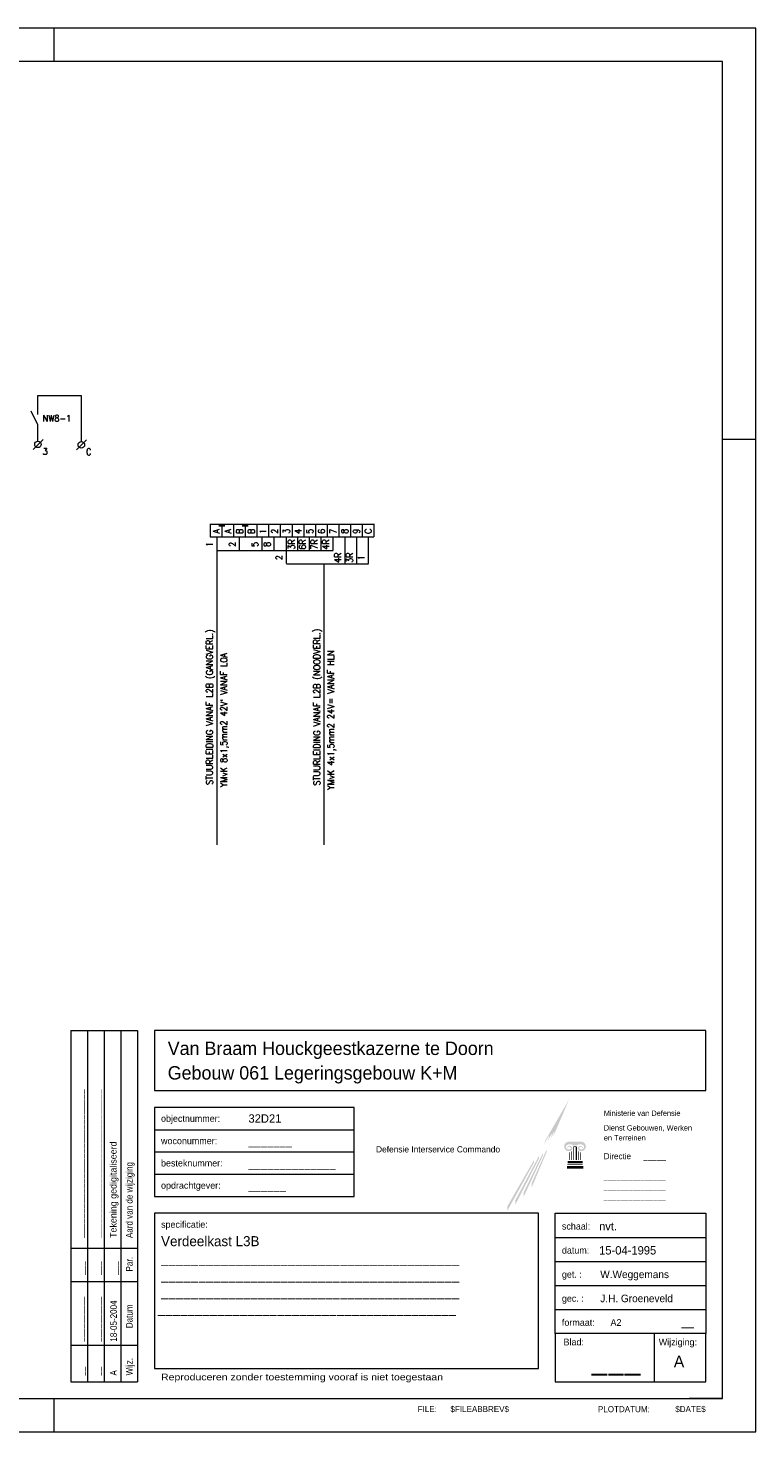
# Model space of a CAD drawing. Header units: metres. Extents: x 0 to 59.4, y 0 to 42.
# Tile 3 of 3: x 37.6 to 59.4, y 0 to 42. Entities that reach past the tile are written whole.
import ezdxf
from ezdxf.enums import TextEntityAlignment as Align

# ---------------------------------------------------------------- set-up
doc = ezdxf.new("R2010")
doc.units = ezdxf.units.M
doc.header["$MEASUREMENT"] = 0
doc.layers.add('Level 1', color=1, linetype='Continuous', lineweight=0)
doc.layers.add('Level 3', color=1, linetype='Continuous', lineweight=0)
doc.styles.add('Style-ENGINEERING', font='ENGINEERING.shx')
doc.styles.add('Style-LOW_RES_FILLED', font='LOW_RES_FILLED.shx')
doc.styles.add('Style-STANDARD', font='STANDARD.shx')
doc.styles.add('Style-WORKING', font='WORKING.shx')

# ---------------------------------------------------------------- blocks, each defined once
blk = doc.blocks.new('A2')
at = {"layer": 'Level 1', "color": 1, "linetype": 'Continuous', "lineweight": 0}
for p, q in [((5.94, 4.2), (0, 4.2)), ((3.84, 4.1), (3.84, 4.2)), ((5.94, 0), (5.94, 4.2)), ((5.84, 2.97), (5.94, 2.97)), ((3.84, 0), (3.84, 0.1)), ((0, 0), (5.94, 0))]:
    blk.add_line(p, q, dxfattribs=at)
at = {"layer": 'Level 1', "color": 140, "linetype": 'Continuous', "lineweight": 0}
blk.add_3dface([(0.1, 0.1), (5.84, 0.1), (5.84, 4.1), (0.1, 4.1)], dxfattribs=at)
blk = doc.blocks.new('OH_01')
at = {"layer": 'Level 3', "linetype": 'Continuous', "lineweight": 0}
for points in [[(-0.5347, 0.7585), (-0.529, 0.774), (-0.4588, 0.8954), (-0.5072, 0.7819), (-0.5034, 0.7955), (-0.5036, 0.7995), (-0.515, 0.7754), (-0.5106, 0.7894), (-0.5108, 0.7935), (-0.524, 0.7678), (-0.5191, 0.7824), (-0.5196, 0.7862)], [(-0.4209, 0.7684), (-0.4615, 0.7684), (-0.4616, 0.7683, 0.857143), (-0.4616, 0.7399), (-0.4615, 0.74), (-0.458, 0.74), (-0.4581, 0.7399, 0.413149), (-0.4494, 0.7491, 0.785342), (-0.4647, 0.7509, 1.045952), (-0.4629, 0.7501), (-0.4629, 0.7501, -1.010782), (-0.4539, 0.7475, -0.304542), (-0.4577, 0.745), (-0.4578, 0.745), (-0.4615, 0.745), (-0.4616, 0.745, -0.857143), (-0.4616, 0.7602), (-0.4615, 0.7602), (-0.4528, 0.7602), (-0.4528, 0.7602, -0.198171), (-0.4477, 0.7572), (-0.4478, 0.7574), (-0.4348, 0.7574), (-0.4349, 0.7572, -0.198171), (-0.4298, 0.7602), (-0.4299, 0.7602), (-0.4209, 0.7602), (-0.421, 0.7602, -0.857143), (-0.421, 0.745), (-0.4209, 0.745), (-0.4249, 0.745), (-0.4249, 0.745, -0.304542), (-0.4287, 0.7475, -1.010782), (-0.4197, 0.7501), (-0.4197, 0.7501, 1.045952), (-0.4179, 0.7509, 0.785342), (-0.4332, 0.7491, 0.413149), (-0.4245, 0.7399), (-0.4245, 0.74), (-0.4209, 0.74), (-0.421, 0.7399, 0.857143), (-0.421, 0.7683)]]:
    blk.add_hatch(color=1, dxfattribs=at).paths.add_polyline_path(points)
at = {"layer": 'Level 3', "linetype": 'Continuous', "lineweight": 0, "extrusion": (0, 0, -1)}
blk.add_hatch(color=1, dxfattribs=at).paths.add_polyline_path([(0.4361, 0.7136), (0.4361, 0.7542), (0.4464, 0.7542), (0.4464, 0.7136), (0.4444, 0.7136), (0.4444, 0.752), (0.4382, 0.752), (0.4382, 0.7136)])
at = {"layer": 'Level 3', "color": 1, "linetype": 'Continuous', "lineweight": 0}
for p, q in [((-1.95, 1.101), (-1.75, 1.101)), ((-1.95, 1.101), (-1.95, 0.05)), ((-1.9, 1.101), (-1.9, 0.05)), ((-1.85, 1.101), (-1.85, 0.05)), ((-1.8, 1.101), (-1.8, 0.05)), ((-1.75, 1.101), (-1.75, 0.05)), ((-1.7, 0.8042), (-1.1024, 0.8042)), ((-1.7, 0.7375), (-1.1024, 0.7375)), ((-0.4382, 0.752), (-0.4382, 0.7136)), ((-1.7, 0.6708), (-1.1024, 0.6708)), ((-0.5005, 0.482), (-0.05, 0.482)), ((-1.95, 0.45), (-1.75, 0.45)), ((-0.5005, 0.41), (-0.05, 0.41)), ((-1.95, 0.35), (-1.75, 0.35)), ((-0.5005, 0.338), (-0.05, 0.338)), ((-0.5005, 0.266), (-0.05, 0.266)), ((-1.95, 0.16), (-1.75, 0.16)), ((-1.95, 0.05), (-1.75, 0.05))]:
    blk.add_line(p, q, dxfattribs=at)
at = {"layer": 'Level 3', "color": 4, "linetype": 'Continuous', "lineweight": 0}
for q in [(0, 0.1), (-0.1, 0)]:
    blk.add_line((0, 0), q, dxfattribs=at)
at = {"layer": 'Level 3', "color": 253, "linetype": 'Continuous', "lineweight": 0}
for points in [[(-0.6194, 0.5938), (-0.5495, 0.7251), (-0.6194, 0.5806), (-0.5495, 0.7176)], [(-0.595, 0.6165), (-0.5367, 0.7358), (-0.595, 0.6035), (-0.5367, 0.7284)], [(-0.5706, 0.6446), (-0.526, 0.7449), (-0.5706, 0.6324), (-0.526, 0.7379)], [(-0.6436, 0.5754), (-0.5645, 0.7125), (-0.6436, 0.5621), (-0.5645, 0.705)]]:
    blk.add_solid(points, dxfattribs=at)
at = {"layer": 'Level 3', "color": 1, "linetype": 'Continuous', "lineweight": 0, "extrusion": (0, 0, -1)}
for points in [[(0.4586, 0.7136), (0.4565, 0.7136), (0.4586, 0.7369), (0.4565, 0.7369)], [(0.4525, 0.7136), (0.4505, 0.7136), (0.4525, 0.7391), (0.4505, 0.7391)]]:
    blk.add_solid(points, dxfattribs=at)
at = {"layer": 'Level 3', "color": 1, "linetype": 'Continuous', "lineweight": 0}
for points in [[(-0.4301, 0.7136), (-0.4321, 0.7136), (-0.4301, 0.7391), (-0.4321, 0.7391)], [(-0.424, 0.7136), (-0.426, 0.7136), (-0.424, 0.7369), (-0.426, 0.7369)], [(-0.4656, 0.6872), (-0.4169, 0.6872), (-0.4656, 0.6951), (-0.4169, 0.6951)], [(-0.4646, 0.6982), (-0.418, 0.6982), (-0.4646, 0.7004), (-0.418, 0.7004)], [(-0.4636, 0.7034), (-0.4189, 0.7034), (-0.4636, 0.7106), (-0.4189, 0.7106)]]:
    blk.add_solid(points, dxfattribs=at)
at = {"layer": 'Level 3', "color": 92, "linetype": 'Continuous', "lineweight": 0}
for points in [[(-1.7, 0.921), (-0.05, 0.921), (-0.05, 1.101), (-1.7, 1.101)], [(-1.7, 0.09), (-0.5505, 0.09), (-0.5505, 0.554), (-1.7, 0.554)], [(-0.5005, 0.05), (-0.05, 0.05), (-0.05, 0.194), (-0.5005, 0.194)], [(-0.05, 0.194), (-0.204, 0.194), (-0.204, 0.05), (-0.05, 0.05)]]:
    blk.add_3dface(points, dxfattribs=at)
at = {"layer": 'Level 3', "color": 1, "linetype": 'Continuous', "lineweight": 0}
for points in [[(-1.7, 0.604), (-1.1024, 0.604), (-1.1024, 0.871), (-1.7, 0.871)], [(-0.05, 0.194), (-0.5005, 0.194), (-0.5005, 0.554), (-0.05, 0.554)]]:
    blk.add_3dface(points, dxfattribs=at)
at = {"layer": 'Level 3', "color": 1, "linetype": 'Continuous', "lineweight": 0, "style": 'Style-WORKING'}
for s, height, p in [('objectnummer:', 0.02, (-1.68, 0.8377)), ('woconummer:', 0.02, (-1.68, 0.7709)), ('besteknummer:', 0.02, (-1.68, 0.7042)), ('opdrachtgever:', 0.02, (-1.68, 0.6375)), ('specificatie:', 0.02, (-1.6799, 0.5207)), ('schaal:', 0.02, (-0.4805, 0.5154)), ('datum:', 0.02, (-0.4805, 0.4434)), ('get. :', 0.02, (-0.4805, 0.3714)), ('gec. :', 0.02, (-0.4805, 0.2994)), ('formaat:', 0.02, (-0.4805, 0.2274)), ('Blad:', 0.02, (-0.4756, 0.169)), ('Wijziging:', 0.02, (-0.1907, 0.1688)), ('FILE:', 0.018, (-0.9121, -0.0318))]:
    blk.add_text(s, height=height, dxfattribs=at).set_placement(p, align=Align.MIDDLE_LEFT)
blk.add_text('Ministerie van Defensie', height=0.016, dxfattribs=at).set_placement((-0.3553, 0.8616), align=Align.TOP_LEFT)
at = {"layer": 'Level 3', "color": 2, "linetype": 'Continuous', "lineweight": 0, "style": 'Style-WORKING'}
blk.add_text('Defensie Interservice Commando', height=0.0187, dxfattribs=at).set_placement((-1.0367, 0.7455), align=Align.MIDDLE_LEFT)
at = {"layer": 'Level 3', "color": 1, "linetype": 'Continuous', "lineweight": 0, "style": 'Style-WORKING', "width": 0.900063}
for s, height, p in [('Aard van de wijziging', 0.019999, (-1.765, 0.48)), ('Par.', 0.02, (-1.765, 0.3798)), ('Datum', 0.02, (-1.765, 0.2104)), ('Wijz.', 0.02, (-1.765, 0.0689))]:
    blk.add_text(s, height=height, rotation=90, dxfattribs=at).set_placement(p)
at = {"layer": 'Level 3', "color": 254, "linetype": 'Continuous', "lineweight": 0, "style": 'Style-WORKING'}
blk.add_text('Directie', height=0.018, dxfattribs=at).set_placement((-0.3554, 0.734), align=Align.TOP_LEFT)
at = {"layer": 'Level 3', "color": 1, "linetype": 'Continuous', "lineweight": 0, "style": 'Style-WORKING', "width": 1.175022}
blk.add_text('Reproduceren zonder toestemming vooraf is niet toegestaan', height=0.02, dxfattribs=at).set_placement((-1.68, 0.0642), align=Align.MIDDLE_LEFT)
at = {"layer": 'Level 3', "color": 1, "linetype": 'Continuous', "lineweight": 0, "style": 'Style-WORKING'}
blk.add_text('$FILEABBREV$', height=0.018, dxfattribs=at).set_placement((-0.7264, -0.0318), align=Align.MIDDLE_CENTER)
at = {"layer": 'Level 3', "color": 1, "linetype": 'Continuous', "lineweight": 0, "style": 'Style-ENGINEERING'}
for s, p in [('PLOTDATUM:', (-0.2176, -0.0319)), ('$DATE$', (-0.0503, -0.0317))]:
    blk.add_text(s, height=0.018, dxfattribs=at).set_placement(p, align=Align.MIDDLE_RIGHT)
at = {"layer": 'Level 3', "color": 254, "linetype": 'Continuous', "lineweight": 0, "insert": (-0.3551, 0.8177), "char_height": 0.016, "attachment_point": 1, "line_spacing_factor": 1.117494, "style": 'Style-WORKING'}
blk.add_mtext('Dienst Gebouwen, Werken\\Pen Terreinen', dxfattribs=at)
at = {"layer": 'Level 3', "color": 92, "linetype": 'Continuous', "lineweight": 0, "style": 'Style-WORKING'}
for tag, p in [('OH_01_4098', (-1.66, 1.0477)), ('OH_01_4141', (-1.66, 0.9743))]:
    blk.add_attdef(tag, text='', height=0.04, dxfattribs=at).set_placement(p, align=Align.MIDDLE_LEFT)
at = {"layer": 'Level 3', "color": 254, "linetype": 'Continuous', "lineweight": 0, "style": 'Style-WORKING'}
for tag, height, p in [('OH_01_4078', 0.025, (-1.4184, 0.8377)), ('OH_01_4079', 0.025, (-1.4184, 0.7709)), ('OH_01_4129', 0.025, (-1.4184, 0.7042)), ('OH_01_4081', 0.025, (-1.4184, 0.6375)), ('OH_01_4089', 0.025, (-0.3693, 0.5153)), ('OH_01_4090', 0.025, (-0.3693, 0.4433)), ('OH_01_4142', 0.0225, (-0.3658, 0.3714)), ('OH_01_4143', 0.0225, (-0.3658, 0.2994)), ('OH_01_4095', 0.02, (-0.335, 0.2273))]:
    blk.add_attdef(tag, text='', height=height, dxfattribs=at).set_placement(p, align=Align.MIDDLE_LEFT)
blk.add_attdef('OH_01_4135', text='', height=0.018, dxfattribs=at).set_placement((-0.2366, 0.734), align=Align.TOP_LEFT)
at = {"layer": 'Level 3', "color": 1, "linetype": 'Continuous', "lineweight": 0, "style": 'Style-WORKING'}
for tag, p in [('OH_01_4137', (-0.3551, 0.6731)), ('OH_01_4138', (-0.3551, 0.6432)), ('OH_01_4139', (-0.3551, 0.6134))]:
    blk.add_attdef(tag, text='', height=0.016, dxfattribs=at).set_placement(p, align=Align.TOP_LEFT)
at = {"layer": 'Level 3', "color": 254, "linetype": 'Continuous', "lineweight": 0, "style": 'Style-WORKING'}
for tag, p in [('OH_01_4126', (-1.9237, 0.4805)), ('OH_01_4127', (-1.8729, 0.4805)), ('OH_01_4128', (-1.8231, 0.4805))]:
    blk.add_attdef(tag, text='', height=0.0199, rotation=90, dxfattribs=at).set_placement(p, align=Align.MIDDLE_LEFT)
at = {"layer": 'Level 3', "color": 254, "linetype": 'Continuous', "lineweight": 0, "style": 'Style-WORKING', "width": 0.900063}
for tag, p in [('OH_01_4116', (-1.9116, 0.37)), ('OH_01_4115', (-1.8628, 0.37)), ('OH_01_4114', (-1.813, 0.37)), ('OH_01_4118', (-1.9137, 0.1701)), ('OH_01_4117', (-1.8629, 0.1701)), ('OH_01_4113', (-1.8121, 0.1701)), ('OH_01_4120', (-1.911, 0.0686)), ('OH_01_4119', (-1.8622, 0.0686)), ('OH_01_4112', (-1.8124, 0.0686))]:
    blk.add_attdef(tag, p, '', height=0.02, rotation=90, dxfattribs=at)
at = {"layer": 'Level 3', "color": 2, "linetype": 'Continuous', "lineweight": 0, "style": 'Style-WORKING'}
for tag, p in [('OH_01_4006', (-1.6799, 0.4707)), ('OH_01_4007', (-1.6799, 0.4207)), ('OH_01_4008', (-1.6799, 0.3707)), ('OH_01_4009', (-1.6799, 0.3207)), ('OH_01_4010', (-1.6899, 0.2707))]:
    blk.add_attdef(tag, text='', height=0.03, dxfattribs=at).set_placement(p, align=Align.MIDDLE_LEFT)
at = {"layer": 'Level 3', "color": 254, "linetype": 'Continuous', "lineweight": 0, "style": 'Style-WORKING'}
blk.add_attdef('OH_01_4096', text='', height=0.025, dxfattribs=at).set_placement((-0.1042, 0.23), align=Align.MIDDLE_CENTER)
at = {"layer": 'Level 3', "color": 92, "linetype": 'Continuous', "lineweight": 0, "style": 'Style-LOW_RES_FILLED'}
blk.add_attdef('OH_01_4099', text='', height=0.065, dxfattribs=at).set_placement((-0.3188, 0.12), align=Align.MIDDLE_CENTER)
at = {"layer": 'Level 3', "color": 2, "linetype": 'Continuous', "lineweight": 0, "style": 'Style-WORKING'}
blk.add_attdef('OH_01_4102', text='', height=0.035, dxfattribs=at).set_placement((-0.1301, 0.1109), align=Align.MIDDLE_CENTER)

msp = doc.modelspace()

# ---------------------------------------------------------------- linework, layer by layer
at = {"layer": 'Level 1', "color": 1, "linetype": 'Continuous', "lineweight": 0}
for p, q in [((37.917, 30.442), (37.917, 31.007)), ((37.918, 31.01), (39.209, 31.01)), ((39.209, 31.01), (39.209, 29.625)), ((37.917, 30.126), (37.718, 30.536)), ((37.917, 29.647), (37.917, 30.126)), ((37.769, 29.393), (38.073, 29.694)), ((39.067, 29.381), (39.371, 29.681)), ((43.066, 27.163), (47.971, 27.163)), ((43.071, 27.167), (43.071, 26.778)), ((43.332, 27.128), (43.511, 27.128)), ((43.332, 27.117), (43.511, 27.117)), ((43.332, 27.105), (43.511, 27.105)), ((43.422, 27.167), (43.422, 26.778)), ((43.769, 27.167), (43.769, 26.778)), ((44.03, 27.128), (44.209, 27.128)), ((44.03, 27.117), (44.209, 27.117)), ((44.03, 27.105), (44.209, 27.105)), ((44.12, 27.167), (44.12, 26.778)), ((44.47, 27.167), (44.47, 26.778)), ((44.817, 27.167), (44.817, 26.778)), ((45.168, 27.167), (45.168, 26.778)), ((45.519, 27.167), (45.519, 26.778)), ((45.87, 27.167), (45.87, 26.778)), ((46.217, 27.167), (46.217, 26.778)), ((46.568, 27.167), (46.568, 26.778)), ((46.919, 27.167), (46.919, 26.778)), ((47.27, 27.167), (47.27, 26.778)), ((47.616, 27.167), (47.616, 26.778)), ((47.967, 27.167), (47.967, 26.778)), ((43.066, 26.78), (47.971, 26.78)), ((43.274, 26.778), (43.274, 17.566)), ((43.948, 26.376), (43.948, 26.778)), ((44.63, 26.376), (44.63, 26.778)), ((44.989, 26.376), (44.989, 26.778)), ((45.351, 25.978), (45.351, 26.778)), ((45.698, 26.376), (45.698, 26.778)), ((46.045, 26.376), (46.045, 26.778)), ((46.396, 26.376), (46.396, 26.778)), ((46.747, 26.376), (46.747, 26.778)), ((47.106, 25.978), (47.106, 26.778)), ((47.457, 25.978), (47.457, 26.778)), ((47.807, 25.978), (47.807, 26.778)), ((43.277, 26.368), (46.752, 26.368)), ((45.35, 25.976), (47.807, 25.976)), ((46.476, 25.974), (46.476, 17.566))]:
    msp.add_line(p, q, dxfattribs=at)
for centre in [(37.917, 29.545), (39.215, 29.533)]:
    msp.add_circle(centre, 0.0975, dxfattribs=at)

# ---------------------------------------------------------------- block references
at = {"layer": 'Level 1', "color": 140, "linetype": 'Continuous', "lineweight": 0, "xscale": 10, "yscale": 10, "zscale": 10}
msp.add_blockref('A2', (0, 0), dxfattribs=at)
at = {"layer": 'Level 3', "color": 2, "linetype": 'Continuous', "lineweight": 0, "xscale": 10, "yscale": 10, "zscale": 10}
msp.add_blockref('OH_01', (58.4, 1), dxfattribs=at).add_auto_attribs({'OH_01_4006': 'Verdeelkast L3B                         ', 'OH_01_4007': '________________________________________', 'OH_01_4008': '________________________________________', 'OH_01_4009': '________________________________________', 'OH_01_4010': '________________________________________', 'OH_01_4078': '32D21 ', 'OH_01_4079': '_______', 'OH_01_4081': '______', 'OH_01_4089': 'nvt.        ', 'OH_01_4090': '15-04-1995  ', 'OH_01_4095': 'A2       ', 'OH_01_4096': '__', 'OH_01_4098': 'Van Braam Houckgeestkazerne te Doorn      ', 'OH_01_4099': '___', 'OH_01_4102': 'A', 'OH_01_4112': 'A ', 'OH_01_4113': '18-05-2004', 'OH_01_4114': '___', 'OH_01_4115': '___', 'OH_01_4116': '___', 'OH_01_4117': '__________', 'OH_01_4118': '__________', 'OH_01_4119': '__', 'OH_01_4120': '__', 'OH_01_4126': '______________________________', 'OH_01_4127': '______________________________', 'OH_01_4128': 'Tekening gedigitaliseerd      ', 'OH_01_4129': '______________', 'OH_01_4135': '_____', 'OH_01_4137': '_______________', 'OH_01_4138': '_______________', 'OH_01_4139': '_______________', 'OH_01_4141': 'Gebouw 061 Legeringsgebouw K+M            ', 'OH_01_4142': 'W.Weggemans      ', 'OH_01_4143': 'J.H. Groeneveld  '})

# ---------------------------------------------------------------- texts
at = {"layer": 'Level 1', "color": 1, "linetype": 'Continuous', "lineweight": 0, "style": 'Style-STANDARD'}
for s, height, p in [('NW8-1', 0.1949, (38.057, 30.228)), ('3', 0.195, (38.057, 29.238)), ('C', 0.195, (39.356, 29.225))]:
    msp.add_text(s, height=height, dxfattribs=at).set_placement(p)
for s, height, p in [('A', 0.195, (43.351, 26.946)), ('A', 0.195, (43.702, 26.946)), ('B', 0.195, (44.049, 26.946)), ('B', 0.195, (44.4, 26.946)), ('1', 0.195, (44.747, 26.945)), ('2', 0.195, (45.098, 26.946)), ('3', 0.195, (45.449, 26.946)), ('4', 0.195, (45.8, 26.946)), ('5', 0.195, (46.151, 26.946)), ('6', 0.195, (46.498, 26.945)), ('7', 0.195, (46.848, 26.946)), ('8', 0.195, (47.195, 26.946)), ('9', 0.195, (47.546, 26.946)), ('C', 0.195, (47.897, 26.946)), ('1', 0.195, (43.149, 26.551)), ('2', 0.195, (43.831, 26.552)), ('5', 0.195, (44.509, 26.552)), ('8', 0.195, (44.872, 26.552)), ('3R', 0.1949, (45.602, 26.553)), ('6R', 0.1949, (45.928, 26.552)), ('7R', 0.1949, (46.279, 26.553)), ('4R', 0.1949, (46.63, 26.553)), ('2', 0.195, (45.227, 26.155)), ('4R', 0.1949, (46.989, 26.155)), ('3R', 0.1949, (47.339, 26.155)), ('1', 0.195, (47.686, 26.154)), ('STUURLEIDING VANAF L2B (GANGVERL.)', 0.1949, (43.149, 21.686)), ('STUURLEIDING VANAF L2B (NOODVERL.)', 0.1949, (46.359, 21.686)), ('YMvK 8x1,5mm2 42V` VANAF L0A', 0.1949, (43.574, 21.3)), ('YMvK 4x1,5mm2 24V= VANAF HLN', 0.1949, (46.776, 21.3))]:
    msp.add_text(s, height=height, rotation=90, dxfattribs=at).set_placement(p, align=Align.CENTER)

doc.saveas('drawing.dxf')
